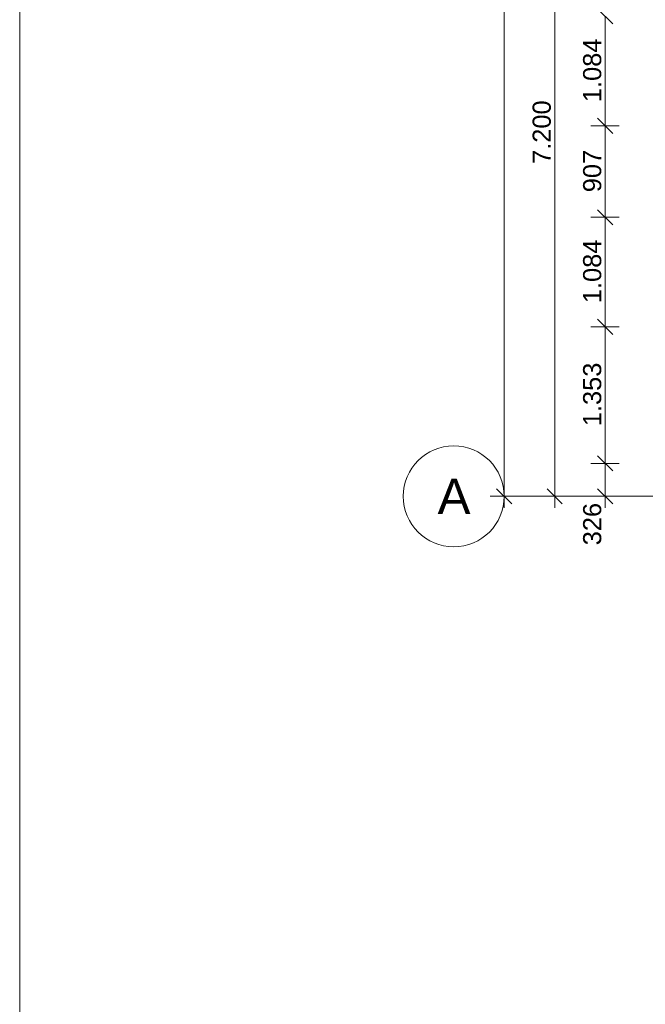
# Model space of a CAD drawing. Header units: millimetres. Extents: x 10 to 584, y 10 to 831.
# Tile 2 of 79: x 10 to 72, y 209 to 306. Entities that reach past the tile are written whole.
import ezdxf
from ezdxf.xclip import XClip

# ---------------------------------------------------------------- set-up
doc = ezdxf.new("R2010")
doc.units = ezdxf.units.MM
doc.header["$MEASUREMENT"] = 0
doc.header["$XCLIPFRAME"] = 0
doc.linetypes.add('B0204', pattern=[13, 10, -1, 1, -1])
doc.layers.add('A Stramien', color=7, linetype='Continuous')
doc.layers.add('Maatvoering 1_ 50_100', color=7, linetype='Continuous')
doc.styles.add('GENERATED_STYLE_1', font='txt')

# ---------------------------------------------------------------- blocks, each defined once
blk = doc.blocks.new('Drawing_2_2', base_point=(78, 259.188))
at = {"layer": 'A Stramien', "color": 1, "linetype": 'Continuous', "lineweight": 0}
for p, q in [((58, 763.188), (58, 259.188)), ((63, 331.188), (63, 259.188)), ((57.25, 259.938), (58.75, 258.438)), ((62.25, 259.938), (63.75, 258.438)), ((56.594, 259.188), (59.406, 259.188)), ((58, 259.188), (58, 258.063)), ((61.594, 259.188), (64.406, 259.188)), ((63, 259.188), (63, 258.063))]:
    blk.add_line(p, q, dxfattribs=at)
at = {"layer": 'A Stramien', "color": 9, "linetype": 'B0204', "lineweight": 0}
for q in [(58, 259.188), (520.556, 259.188)]:
    blk.add_line((68, 259.188), q, dxfattribs=at)
at = {"layer": 'A Stramien', "color": 2, "linetype": 'Continuous', "lineweight": 0, "flags": 128}
blk.add_lwpolyline([(58, 259.188, 1), (48, 259.188, 1)], format="xyb", close=True, dxfattribs=at)
at = {"layer": 'A Stramien', "color": 9, "linetype": 'B0204', "lineweight": 0}
blk.add_point((68, 259.188), dxfattribs=at)
blk.add_point((68, 259.188), dxfattribs=at)
at = {"layer": 'Maatvoering 1_ 50_100', "color": 1, "linetype": 'Continuous', "lineweight": 0}
for p, q in [((68.75, 305.978), (67.25, 307.478)), ((68, 306.728), (68, 295.888)), ((68.75, 295.138), (67.25, 296.638)), ((66.594, 295.888), (69.406, 295.888)), ((68, 295.888), (68, 286.821)), ((66.594, 286.821), (69.406, 286.821)), ((68.75, 286.071), (67.25, 287.571)), ((68, 286.821), (68, 275.981)), ((66.594, 275.981), (69.406, 275.981)), ((68.75, 275.231), (67.25, 276.731)), ((68, 275.981), (68, 262.448)), ((66.594, 262.448), (69.406, 262.448)), ((68.75, 261.698), (67.25, 263.198)), ((68, 262.448), (68, 259.188)), ((67.25, 259.938), (68.75, 258.438)), ((66.594, 259.188), (69.406, 259.188)), ((68, 259.188), (68, 258.063))]:
    blk.add_line(p, q, dxfattribs=at)
at = {"layer": 'A Stramien', "color": 2, "linetype": 'Continuous', "lineweight": 0, "insert": (62.64, 292.11), "char_height": 1.8, "width": 6.15497, "attachment_point": 7, "rotation": 90, "style": 'GENERATED_STYLE_1'}
blk.add_mtext('\\A1;{\\pql;\\fArial|b0|i0|c0|p38;7.200}', dxfattribs=at)
at = {"layer": 'A Stramien', "color": 2, "linetype": 'Continuous', "lineweight": 0, "insert": (51.4, 260.938), "char_height": 3.5, "attachment_point": 1, "style": 'GENERATED_STYLE_1'}
blk.add_mtext('\\A1;{\\pql;\\pt0;\\fArial|b0|i0|c0|p38;A}', dxfattribs=at)
at = {"layer": 'Maatvoering 1_ 50_100', "color": 2, "linetype": 'Continuous', "lineweight": 0, "char_height": 1.8, "attachment_point": 7, "rotation": 90, "style": 'GENERATED_STYLE_1'}
for s, insert, width in [('\\A1;{\\pql;\\fArial|b0|i0|c0|p38;1.084}', (67.64, 298.231), 6.15497), ('\\A1;{\\pql;\\fArial|b0|i0|c0|p38;907}', (67.64, 289.306), 4.09784), ('\\A1;{\\pql;\\fArial|b0|i0|c0|p38;1.084}', (67.64, 278.323), 6.15497), ('\\A1;{\\pql;\\fArial|b0|i0|c0|p38;1.353}', (67.64, 266.137), 6.15497), ('\\A1;{\\pql;\\fArial|b0|i0|c0|p38;326}', (67.64, 254.34), 4.09784)]:
    blk.add_mtext(s, dxfattribs=dict(at, insert=insert, width=width))

msp = doc.modelspace()

# ---------------------------------------------------------------- linework, layer by layer
at = {"color": 1, "linetype": 'Continuous', "lineweight": 0, "flags": 128}
msp.add_lwpolyline([(10, 10), (584, 10), (584, 831), (10, 831)], close=True, dxfattribs=at)

# ---------------------------------------------------------------- next in the draw order: block references
at = {"color": 4, "linetype": 'Continuous', "lineweight": 0}
ref = msp.add_blockref('Drawing_2_2', (78, 259.188), dxfattribs=at)
XClip(ref).set_block_clipping_path([(30, 141.736842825), (586.5626696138, 806.4087291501)])

doc.saveas('drawing.dxf')
